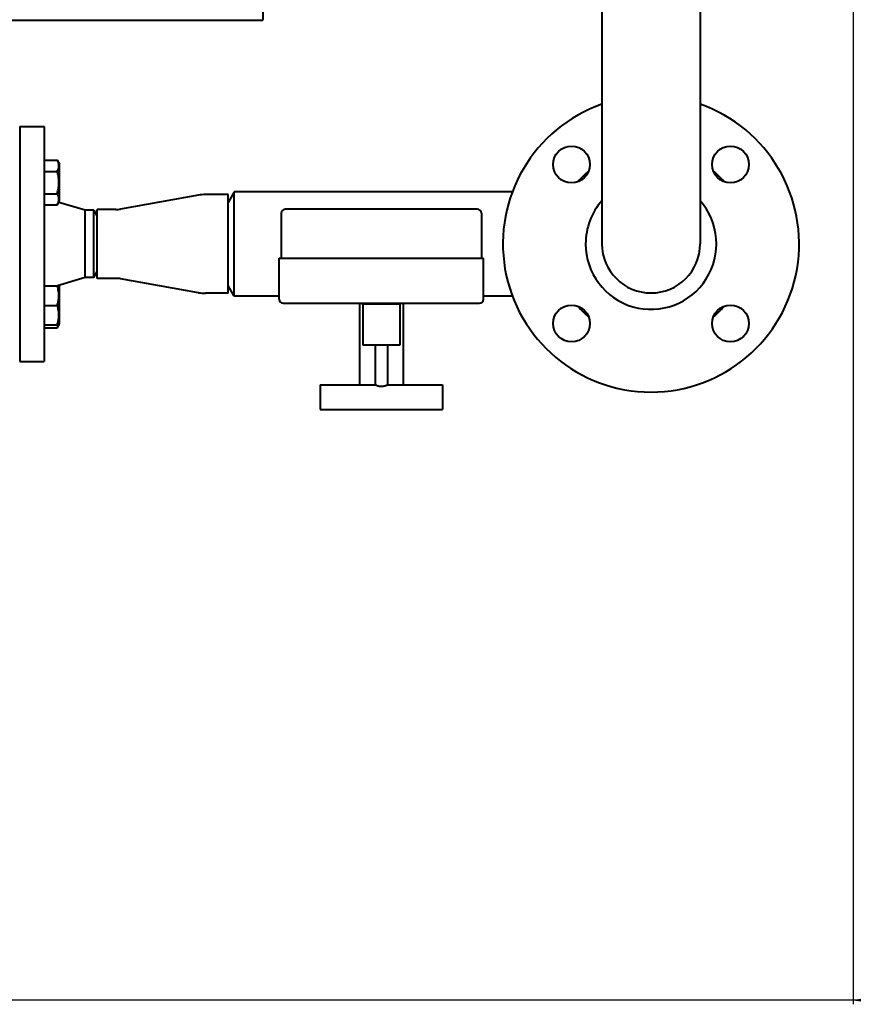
# Model space of a CAD drawing. Header units: millimetres. Extents: x -4428 to 3866, y -3426 to 3855.
# Tile 32 of 191: x -360 to 48, y -3165 to -2683. Entities that reach past the tile are written whole.
import ezdxf

# ---------------------------------------------------------------- set-up
doc = ezdxf.new("R2010")
doc.units = ezdxf.units.MM
doc.linetypes.add('K5LT_BASIC', pattern=[0])
doc.linetypes.add('K5LT_THIN', pattern=[0])
doc.layers.add('Системный слой', color=7, linetype='Continuous')
doc.styles.add('KDIMTEXTSTYLE', font='GOST_AU.SHX', dxfattribs={"width": 0.96, "oblique": 15, "height": 5})
doc.dimstyles.new('KDIMSTYLE (1.00)', dxfattribs={"dimtxt": 5, "dimasz": 1, "dimexe": 2, "dimexo": 0, "dimgap": 1, "dimtad": 1, "dimtxsty": 'KDIMTEXTSTYLE', "dimsah": 1, "dimcen": 0, "dimdle": 1, "dimadec": 0, "dimazin": 0, "dimtfac": 0.667, "dimtmove": 0, "dimatfit": 3, "dimfxl": 1, "dimtvp": 1, "dimtolj": 1, "dimtzin": 0, "dimarcsym": 0})

# ---------------------------------------------------------------- blocks, each defined once
blk = doc.blocks.new('KDIMARROW_01')
at = {"layer": 'Системный слой'}
blk.add_hatch(color=0, dxfattribs=at).paths.add_polyline_path([(0, 0), (-5, 0.66), (-4.5, 0), (-5, -0.66)])
at = {"layer": 'Системный слой', "color": 0, "linetype": 'K5LT_THIN', "lineweight": 20}
for p, q in [((-4.5, 0), (-5, 0.66)), ((-5, 0.66), (0, 0)), ((0, 0), (-5, -0.66)), ((-5, -0.66), (-4.5, 0)), ((0, 0), (-1, 0))]:
    blk.add_line(p, q, dxfattribs=at)
blk = doc.blocks.new('U22')
at = {"layer": 'Системный слой', "color": 150, "linetype": 'K5LT_BASIC', "lineweight": 40, "true_color": 0x0080ff}
for p, q in [((-241.34, -502.09), (-241.34, -2683.09)), ((-75.34, -2623.59), (-75.34, -2792.59)), ((-27.34, -2623.59), (-27.34, -2792.59)), ((-1063.34, -2683.09), (-241.34, -2683.09)), ((-360.34, -2735.09), (-360.34, -2850.09)), ((-360.34, -2735.09), (-348.34, -2735.09)), ((-348.34, -2735.09), (-348.34, -2850.09)), ((-348.34, -2751.57), (-341.96, -2751.57)), ((-341.96, -2751.57), (-340.84, -2753.52)), ((-341.11, -2753.04), (-340.84, -2753.52)), ((-340.84, -2771.57), (-340.84, -2753.52)), ((-348.34, -2757.06), (-341.96, -2757.06)), ((-348.34, -2768.03), (-341.96, -2768.03)), ((-272.82, -2768.74), (-310.92, -2775.53)), ((-258.34, -2768.44), (-269.43, -2768.44)), ((-255.34, -2767.09), (-258.34, -2772.29)), ((-258.34, -2816.74), (-258.34, -2768.44)), ((-119.2, -2767.09), (-255.34, -2767.09)), ((-255.34, -2818.09), (-255.34, -2767.09)), ((-348.34, -2773.51), (-341.96, -2773.51)), ((-341.96, -2773.51), (-340.84, -2771.57)), ((-328.34, -2776.09), (-341.22, -2772.23)), ((-341.11, -2772.04), (-340.84, -2771.57)), ((-324.07, -2776.09), (-328.34, -2776.09)), ((-328.34, -2809.09), (-328.34, -2776.09)), ((-324.07, -2776.09), (-322.34, -2779.09)), ((-324.07, -2809.09), (-324.07, -2776.09)), ((-322.34, -2809.44), (-322.34, -2775.74)), ((-313.29, -2775.74), (-322.34, -2775.74)), ((-232.34, -2777.59), (-232.34, -2799.59)), ((-183.34, -2775.59), (-230.34, -2775.59)), ((-136.34, -2775.59), (-183.34, -2775.59)), ((-134.34, -2777.59), (-134.34, -2799.59)), ((-233.34, -2819.59), (-233.34, -2799.59)), ((-233.34, -2799.59), (-183.34, -2799.59)), ((-183.34, -2799.59), (-133.34, -2799.59)), ((-133.34, -2819.59), (-133.34, -2799.59)), ((-328.34, -2809.09), (-341.84, -2813.14)), ((-324.07, -2809.09), (-328.34, -2809.09)), ((-324.07, -2809.09), (-322.34, -2806.09)), ((-348.34, -2813.14), (-341.96, -2813.14)), ((-341.96, -2813.14), (-341.11, -2813.14)), ((-341.22, -2812.96), (-340.84, -2813.62)), ((-341.11, -2813.14), (-340.84, -2813.62)), ((-340.84, -2822.64), (-340.84, -2813.62)), ((-313.29, -2809.44), (-322.34, -2809.44)), ((-272.82, -2816.44), (-310.92, -2809.65)), ((-255.34, -2818.09), (-258.34, -2812.9)), ((-258.34, -2816.74), (-269.43, -2816.74)), ((-233.34, -2818.09), (-255.34, -2818.09)), ((-119.2, -2818.09), (-133.34, -2818.09)), ((-348.34, -2822.64), (-341.96, -2822.64)), ((-340.84, -2831.67), (-340.84, -2822.64)), ((-231.34, -2821.59), (-183.34, -2821.59)), ((-193.99, -2821.59), (-193.99, -2833.59)), ((-192.84, -2821.59), (-192.84, -2822.09)), ((-183.34, -2822.09), (-192.84, -2822.09)), ((-192.34, -2822.09), (-192.34, -2842.09)), ((-183.34, -2821.59), (-135.34, -2821.59)), ((-183.34, -2821.59), (-183.34, -2822.09)), ((-173.84, -2822.09), (-183.34, -2822.09)), ((-174.34, -2822.09), (-174.34, -2842.09)), ((-173.84, -2821.59), (-173.84, -2822.09)), ((-172.69, -2821.59), (-172.69, -2833.59)), ((-348.34, -2832.14), (-341.96, -2832.14)), ((-341.96, -2833.61), (-340.84, -2831.67)), ((-341.11, -2832.14), (-341.96, -2832.14)), ((-341.11, -2832.14), (-340.84, -2831.67)), ((-348.34, -2833.61), (-341.96, -2833.61)), ((-193.99, -2833.59), (-193.99, -2861.59)), ((-172.69, -2833.59), (-172.69, -2861.59)), ((-174.34, -2842.09), (-192.34, -2842.09)), ((-186.34, -2842.09), (-186.34, -2861.59)), ((-180.34, -2842.09), (-180.34, -2861.59)), ((-360.34, -2850.09), (-348.34, -2850.09)), ((-213.34, -2861.59), (-186.34, -2861.59)), ((-213.34, -2861.59), (-213.34, -2873.59)), ((-180.34, -2861.59), (-153.34, -2861.59)), ((-153.34, -2861.59), (-153.34, -2873.59)), ((-213.34, -2873.59), (-153.34, -2873.59))]:
    blk.add_line(p, q, dxfattribs=at)
for centre in [(-90.23, -2753.7), (-12.45, -2753.7), (-90.23, -2831.48), (-12.45, -2831.48)]:
    blk.add_circle(centre, 9, dxfattribs=at)
for centre, radius, start, end in [((-51.34, -2792.59), 72.5, 109.3316, 70.6684), ((-51.34, -2792.59), 47, 130.3523, 139.6477), ((-51.34, -2792.59), 47, 40.3523, 49.6477), ((-269.43, -2787.76), 19.32, 90, 100.1053), ((-313.29, -2762.26), 13.48, 270, 280.1053), ((-51.34, -2792.59), 32, 180, 41.4096), ((-51.34, -2792.59), 32, 138.5904, 180), ((-230.34, -2777.59), 2, 90, 180), ((-136.34, -2777.59), 2, 0, 90), ((-51.34, -2792.59), 24, 180, 0), ((-313.29, -2822.92), 13.48, 79.8947, 90), ((-269.43, -2797.42), 19.32, 259.8947, 270), ((-231.34, -2819.59), 2, 180, 270), ((-135.34, -2819.59), 2, 270, 0), ((-51.34, -2792.59), 47, 220.3523, 229.6477), ((-51.34, -2792.59), 47, 310.3523, 319.6477)]:
    blk.add_arc(centre, radius, start, end, dxfattribs=at)
for points, knots in [([(-341.96, -2757.06), (-341.82, -2756.81), (-341.61, -2756.42), (-341.4, -2755.88), (-341.27, -2755.47), (-341.18, -2755.1), (-341.12, -2754.71), (-341.1, -2754.33), (-341.12, -2753.96), (-341.17, -2753.58), (-341.25, -2753.2), (-341.43, -2752.64), (-341.67, -2752.09), (-341.88, -2751.7), (-341.96, -2751.57)], [0, 0, 0, 0, 2.031939, 3.311633, 4.396645, 5.423589, 6.350589, 7.49983, 8.533187, 9.335775, 10.524184, 11.684847, 13.915004, 15, 15, 15, 15]), ([(-341.96, -2768.03), (-341.89, -2767.77), (-341.71, -2767.12), (-341.43, -2765.93), (-341.24, -2764.74), (-341.16, -2763.81), (-341.13, -2763.3), (-341.12, -2762.97), (-341.11, -2762.69), (-341.11, -2762.39), (-341.12, -2762.01), (-341.14, -2761.56), (-341.18, -2760.91), (-341.29, -2759.97), (-341.49, -2758.9), (-341.72, -2757.9), (-341.88, -2757.34), (-341.96, -2757.06)], [0, 0, 0, 0, 3.152296, 8.024027, 14.430358, 17.4743, 18.996271, 20.518242, 21.409855, 22.301468, 24.084694, 25.867919, 27.651145, 31.792504, 37.072525, 40.536262, 44, 44, 44, 44]), ([(-341.96, -2773.51), (-341.82, -2773.27), (-341.61, -2772.87), (-341.4, -2772.34), (-341.27, -2771.92), (-341.18, -2771.55), (-341.12, -2771.17), (-341.1, -2770.78), (-341.12, -2770.41), (-341.17, -2770.04), (-341.25, -2769.65), (-341.43, -2769.09), (-341.67, -2768.55), (-341.88, -2768.15), (-341.96, -2768.03)], [0, 0, 0, 0, 2.031939, 3.311633, 4.396645, 5.423589, 6.350589, 7.49983, 8.533187, 9.335775, 10.524184, 11.684847, 13.915004, 15, 15, 15, 15]), ([(-341.96, -2822.64), (-341.85, -2822.32), (-341.68, -2821.78), (-341.48, -2820.98), (-341.33, -2820.26), (-341.23, -2819.66), (-341.17, -2819.13), (-341.12, -2818.59), (-341.1, -2817.92), (-341.12, -2817.37), (-341.16, -2816.8), (-341.22, -2816.21), (-341.35, -2815.39), (-341.58, -2814.36), (-341.81, -2813.59), (-341.96, -2813.14)], [0, 0, 0, 0, 1.679816, 2.780687, 4.100621, 5.29978, 5.785161, 6.773962, 7.999819, 9.102067, 9.530451, 10.806592, 12.055167, 13.667644, 16, 16, 16, 16]), ([(-341.96, -2832.14), (-341.85, -2831.82), (-341.68, -2831.28), (-341.48, -2830.48), (-341.33, -2829.76), (-341.23, -2829.16), (-341.17, -2828.63), (-341.12, -2828.09), (-341.1, -2827.42), (-341.12, -2826.87), (-341.16, -2826.3), (-341.22, -2825.71), (-341.35, -2824.89), (-341.58, -2823.86), (-341.81, -2823.09), (-341.96, -2822.64)], [0, 0, 0, 0, 1.679816, 2.780687, 4.100621, 5.29978, 5.785161, 6.773962, 7.999819, 9.102067, 9.530451, 10.806592, 12.055167, 13.667644, 16, 16, 16, 16]), ([(-341.96, -2833.61), (-341.87, -2833.46), (-341.73, -2833.2), (-341.5, -2832.71), (-341.37, -2832.37), (-341.3, -2832.14)], [0, 0, 0, 0, 1.918281, 3.26766, 6, 6, 6, 6]), ([(-180.34, -2861.59), (-180.34, -2861.59), (-180.35, -2861.6), (-180.41, -2861.63), (-180.48, -2861.66), (-180.55, -2861.7), (-180.68, -2861.76), (-180.87, -2861.84), (-181.18, -2861.97), (-181.51, -2862.09), (-181.84, -2862.19), (-182.09, -2862.25), (-182.38, -2862.31), (-182.68, -2862.36), (-183.01, -2862.39), (-183.32, -2862.4), (-183.6, -2862.39), (-183.84, -2862.37), (-184.09, -2862.34), (-184.32, -2862.31), (-184.66, -2862.23), (-185.05, -2862.13), (-185.46, -2861.98), (-185.76, -2861.86), (-185.97, -2861.77), (-186.09, -2861.71), (-186.2, -2861.66), (-186.29, -2861.61), (-186.33, -2861.59), (-186.34, -2861.59), (-186.34, -2861.59)], [0, 0, 0, 0, 1.371989, 2.313418, 3.049733, 3.71259, 4.533795, 5.966719, 7.467084, 9.374021, 10.35822, 11.414053, 12.229287, 13.398745, 14.443812, 15.504834, 16.435349, 17.123815, 17.862309, 18.861166, 19.54986, 21.493672, 23.243588, 24.874122, 26.238082, 27.118612, 27.742929, 29.232079, 30.543845, 31, 31, 31, 31])]:
    blk.add_open_spline(points, degree=3, knots=knots, dxfattribs=at)
blk.add_open_spline([(-341.3, -2813.14), (-341.32, -2813.1), (-341.33, -2813.05), (-341.35, -2813)], degree=3, dxfattribs=at)

msp = doc.modelspace()

# ---------------------------------------------------------------- block references
at = {"layer": 'Системный слой'}
msp.add_blockref('U22', (0, 0), dxfattribs=at)

# ---------------------------------------------------------------- dimensions: what is measured, and where the dimension line sits
at = {"layer": 'Системный слой', "color": 7}
msp.add_linear_dim(base=(-4135.336, -3162.711), p1=(47.664, -1618.592), p2=(-4135.336, -1408.744), location=(-2079.336, -3162.711), dimstyle='KDIMSTYLE (1.00)', override={"dimexo": 0, "dimpost": '\\H75.0;\\W0.965;\\Q15;<>', "dimblk1": 'KDIMARROW_01', "dimblk2": 'KDIMARROW_01', "dimse1": 0, "dimse2": 0, "dimclrt": 7, "dimtolj": 1}, dxfattribs=at).render()

doc.saveas('drawing.dxf')
